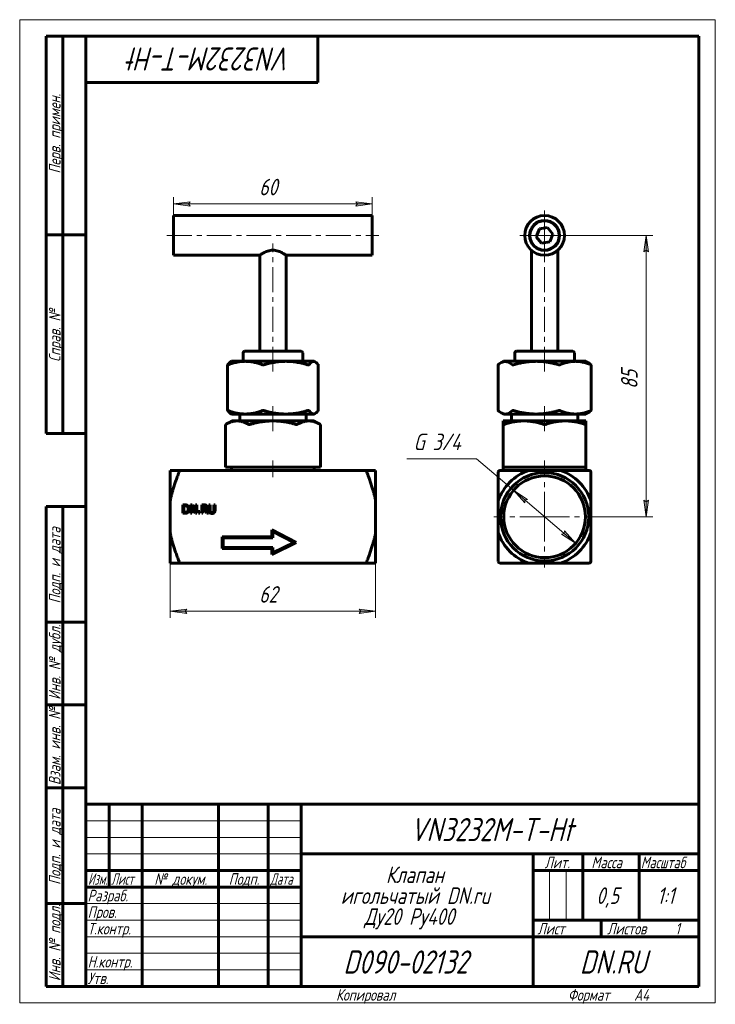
# Model space of a CAD drawing. Header units: millimetres. Extents: x 0 to 210, y 0 to 297.
import ezdxf

# ---------------------------------------------------------------- set-up
doc = ezdxf.new("R2010")
doc.units = ezdxf.units.MM
for name, pattern in [('K5LT_AXLED', [12, 7.5, -1.5, 1.5, -1.5]), ('K5LT_BASIC', [0]), ('K5LT_THIN', [0])]:
    doc.linetypes.add(name, pattern=pattern)
doc.layers.add('Системный слой', color=7, linetype='Continuous')
doc.layers.add('Системный слой (1)', color=251, linetype='Continuous', true_color=0x6c6c6c)
doc.styles.add('KDIMTEXTSTYLE', font='GOST_AU.SHX', dxfattribs={"width": 0.96, "oblique": 15, "height": 5})
doc.styles.add('KTEXTSTYLE', font='GOST_AU.SHX', dxfattribs={"width": 0.96, "height": 5})
doc.dimstyles.new('KDIMSTYLE (1.00)', dxfattribs={"dimtxt": 5, "dimasz": 1, "dimexe": 2, "dimexo": 0, "dimgap": 1, "dimtad": 1, "dimtxsty": 'KDIMTEXTSTYLE', "dimsah": 1, "dimcen": 0, "dimdle": 1, "dimadec": 0, "dimazin": 0, "dimtfac": 0.667, "dimtmove": 0, "dimatfit": 3, "dimfxl": 1, "dimtvp": 1, "dimtolj": 1, "dimtzin": 0, "dimarcsym": 0})

# ---------------------------------------------------------------- blocks, each defined once
blk = doc.blocks.new('U0')
at = {"layer": 'Системный слой (1)', "color": 143, "linetype": 'K5LT_BASIC', "lineweight": 60, "true_color": 0x33acca}
for p, q in [((62.78, 178.94), (62.8, 178.95)), ((62.78, 178.93), (62.78, 178.94)), ((62.78, 178.94), (62.78, 178.94)), ((62.78, 178.92), (62.78, 178.93)), ((62.78, 178.93), (62.78, 178.93)), ((62.78, 178.93), (62.78, 178.93)), ((62.78, 178.93), (62.78, 178.93)), ((62.78, 178.93), (62.78, 178.93)), ((62.79, 178.92), (62.78, 178.92)), ((62.8, 178.95), (62.8, 178.95)), ((62.8, 178.95), (62.8, 178.95)), ((62.8, 178.95), (62.81, 178.95)), ((62.81, 178.95), (62.81, 178.95)), ((62.81, 178.95), (62.82, 178.95)), ((62.82, 178.95), (62.85, 178.94)), ((62.85, 178.94), (62.9, 178.93)), ((62.9, 178.93), (62.91, 178.93)), ((62.91, 178.93), (62.91, 178.93)), ((62.91, 178.93), (62.92, 178.92)), ((62.92, 178.92), (62.93, 178.92)), ((62.93, 178.92), (62.94, 178.92))]:
    blk.add_line(p, q, dxfattribs=at)
blk = doc.blocks.new('U1')
at = {"layer": 'Системный слой (1)', "color": 143, "linetype": 'K5LT_BASIC', "lineweight": 60, "true_color": 0x33acca}
for p, q in [((62.78, 192.76), (62.79, 192.77)), ((62.78, 192.75), (62.78, 192.76)), ((62.78, 192.76), (62.78, 192.76)), ((62.78, 192.76), (62.78, 192.76)), ((62.78, 192.76), (62.78, 192.76)), ((62.78, 192.76), (62.78, 192.76)), ((62.78, 192.76), (62.78, 192.76)), ((62.78, 192.74), (62.78, 192.75)), ((62.78, 192.75), (62.78, 192.75)), ((62.79, 192.73), (62.78, 192.74)), ((62.8, 192.73), (62.79, 192.73)), ((62.79, 192.73), (62.79, 192.73)), ((62.81, 192.73), (62.8, 192.73)), ((62.8, 192.73), (62.8, 192.73)), ((62.8, 192.73), (62.8, 192.73)), ((62.85, 192.74), (62.81, 192.73)), ((62.88, 192.75), (62.85, 192.74)), ((62.89, 192.75), (62.88, 192.75)), ((62.9, 192.75), (62.89, 192.75)), ((62.94, 192.77), (62.9, 192.76)), ((62.9, 192.76), (62.9, 192.75)), ((62.9, 192.75), (62.9, 192.75))]:
    blk.add_line(p, q, dxfattribs=at)
blk = doc.blocks.new('U2')
at = {"layer": 'Системный слой (1)', "color": 143, "linetype": 'K5LT_BASIC', "lineweight": 60, "true_color": 0x33acca}
for p, q in [((87.25, 178.92), (87.96, 178.16)), ((89.5, 178.24), (89.79, 178.53)), ((89.79, 178.53), (90.11, 178.92)), ((87.96, 178.16), (88.59, 177.88)), ((88.59, 177.88), (89.22, 178.04)), ((89.22, 178.04), (89.5, 178.24))]:
    blk.add_line(p, q, dxfattribs=at)
blk = doc.blocks.new('U3')
at = {"layer": 'Системный слой (1)', "color": 143, "linetype": 'K5LT_BASIC', "lineweight": 60, "true_color": 0x33acca}
for p, q in [((106.45, 237.84), (106.45, 231.84)), ((106.45, 231.84), (106.45, 225.84))]:
    blk.add_line(p, q, dxfattribs=at)
blk = doc.blocks.new('U4')
at = {"layer": 'Системный слой (1)', "color": 143, "linetype": 'K5LT_BASIC', "lineweight": 60, "true_color": 0x33acca}
for p, q in [((87.96, 193.53), (87.25, 192.77)), ((88.59, 193.8), (87.96, 193.53)), ((89.22, 193.65), (88.59, 193.8)), ((89.5, 193.45), (89.22, 193.65)), ((89.79, 193.16), (89.5, 193.45)), ((90.11, 192.77), (89.79, 193.16))]:
    blk.add_line(p, q, dxfattribs=at)
blk = doc.blocks.new('U5')
at = {"layer": 'Системный слой (1)', "color": 143, "linetype": 'K5LT_BASIC', "lineweight": 60, "true_color": 0x33acca}
for p, q in [((46.45, 231.84), (46.45, 237.84)), ((46.45, 225.84), (46.45, 231.84))]:
    blk.add_line(p, q, dxfattribs=at)
blk = doc.blocks.new('U6')
at = {"layer": 'Системный слой (1)', "color": 143, "linetype": 'K5LT_BASIC', "lineweight": 60, "true_color": 0x33acca}
for p, q in [((46.45, 225.84), (72.45, 225.84)), ((80.45, 225.84), (106.45, 225.84))]:
    blk.add_line(p, q, dxfattribs=at)
blk = doc.blocks.new('D0')
at = {"layer": 'Системный слой (1)'}
for points in [[(46.45, 241.36), (51.45, 242.02), (50.95, 241.36), (51.45, 240.7)], [(101.45, 240.7), (106.45, 241.36), (101.45, 242.02), (101.95, 241.36)]]:
    blk.add_hatch(color=7, dxfattribs=at).paths.add_polyline_path(points)
at = {"layer": 'Системный слой (1)', "color": 7, "linetype": 'K5LT_THIN', "lineweight": 18, "true_color": 0xffffff}
for p, q in [((46.45, 226.84), (46.45, 243.36)), ((46.45, 241.36), (51.45, 242.02)), ((51.45, 240.7), (46.45, 241.36)), ((51.45, 242.02), (50.95, 241.36)), ((50.95, 241.36), (51.45, 240.7)), ((101.95, 241.36), (101.45, 242.02)), ((101.45, 242.02), (106.45, 241.36)), ((106.45, 241.36), (101.45, 240.7)), ((101.45, 240.7), (101.95, 241.36)), ((106.45, 226.84), (106.45, 243.36))]:
    blk.add_line(p, q, dxfattribs=at)
blk.add_wipeout([(72.3, 242.36), (72.3, 249.74), (80.27, 249.74), (80.27, 242.36)]).dxf.layer = 'Системный слой (1)'
blk.add_line((46.45, 241.36), (106.45, 241.36), dxfattribs=at)
at = {"layer": 'Системный слой (1)', "color": 7, "insert": (72.3, 248.95), "char_height": 5, "attachment_point": 1, "style": 'KTEXTSTYLE'}
blk.add_mtext('\\H5.0;\\W1.000;\\Q15;\\Q15;\\W0.965;60', dxfattribs=at)
blk = doc.blocks.new('KDIMARROW_01')
at = {"layer": 'Системный слой'}
blk.add_hatch(color=0, dxfattribs=at).paths.add_polyline_path([(0, 0), (-5, 0.66), (-4.5, 0), (-5, -0.66)])
at = {"layer": 'Системный слой', "color": 0, "linetype": 'K5LT_THIN', "lineweight": 18}
for p, q in [((-4.5, 0), (-5, 0.66)), ((-5, 0.66), (0, 0)), ((0, 0), (-5, -0.66)), ((-5, -0.66), (-4.5, 0))]:
    blk.add_line(p, q, dxfattribs=at)
at = {"layer": 'Системный слой (1)', "color": 0, "linetype": 'K5LT_THIN', "lineweight": 18}
blk.add_line((158.46, 146.84), (157.46, 146.84), dxfattribs=at)
blk = doc.blocks.new('D1')
at = {"layer": 'Системный слой (1)'}
for points in [[(49.95, 118.31), (50.45, 118.97), (45.45, 118.31), (50.45, 117.65)], [(102.45, 117.65), (107.45, 118.31), (102.45, 118.97), (102.95, 118.31)]]:
    blk.add_hatch(color=7, dxfattribs=at).paths.add_polyline_path(points)
at = {"layer": 'Системный слой (1)', "color": 7, "linetype": 'K5LT_THIN', "lineweight": 18, "true_color": 0xffffff}
for p, q in [((45.45, 151.64), (45.45, 116.31)), ((107.45, 151.64), (107.45, 116.31)), ((45.45, 118.31), (50.45, 118.97)), ((50.45, 118.97), (49.95, 118.31)), ((102.95, 118.31), (102.45, 118.97)), ((102.45, 118.97), (107.45, 118.31)), ((50.45, 117.65), (45.45, 118.31)), ((49.95, 118.31), (50.45, 117.65)), ((107.45, 118.31), (102.45, 117.65)), ((102.45, 117.65), (102.95, 118.31))]:
    blk.add_line(p, q, dxfattribs=at)
blk.add_wipeout([(72.3, 119.31), (72.3, 126.69), (80.27, 126.69), (80.27, 119.31)]).dxf.layer = 'Системный слой (1)'
blk.add_line((107.45, 118.31), (45.45, 118.31), dxfattribs=at)
at = {"layer": 'Системный слой (1)', "color": 7, "insert": (72.3, 125.9), "char_height": 5, "attachment_point": 1, "style": 'KTEXTSTYLE'}
blk.add_mtext('\\H5.0;\\W1.000;\\Q15;\\Q15;\\W0.965;62', dxfattribs=at)
blk = doc.blocks.new('U7')
at = {"layer": 'Системный слой (1)', "color": 143, "linetype": 'K5LT_BASIC', "lineweight": 60, "true_color": 0x33acca}
for p, q in [((172.41, 192.77), (172.4, 192.77)), ((172.42, 192.76), (172.41, 192.77)), ((172.43, 192.76), (172.42, 192.76)), ((172.48, 192.74), (172.43, 192.76)), ((172.43, 192.76), (172.43, 192.76)), ((172.43, 192.76), (172.43, 192.76)), ((172.5, 192.73), (172.48, 192.74)), ((172.5, 192.77), (172.51, 192.76)), ((172.51, 192.73), (172.5, 192.73)), ((172.51, 192.76), (172.51, 192.76)), ((172.51, 192.76), (172.52, 192.75)), ((172.52, 192.74), (172.51, 192.73)), ((172.51, 192.73), (172.51, 192.73)), ((172.51, 192.73), (172.51, 192.73)), ((172.51, 192.73), (172.51, 192.73)), ((172.52, 192.75), (172.52, 192.75)), ((172.52, 192.75), (172.52, 192.75)), ((172.52, 192.75), (172.52, 192.75)), ((172.52, 192.75), (172.52, 192.75)), ((172.52, 192.75), (172.52, 192.74))]:
    blk.add_line(p, q, dxfattribs=at)
blk = doc.blocks.new('U8')
at = {"layer": 'Системный слой (1)', "color": 143, "linetype": 'K5LT_BASIC', "lineweight": 60, "true_color": 0x33acca}
for p, q in [((144.43, 178.92), (144.74, 178.65)), ((144.74, 178.65), (145.03, 178.44)), ((147.53, 178.09), (148.74, 178.92)), ((145.03, 178.44), (145.31, 178.26)), ((145.31, 178.26), (146.43, 177.89)), ((146.43, 177.89), (147.53, 178.09))]:
    blk.add_line(p, q, dxfattribs=at)
blk = doc.blocks.new('U9')
at = {"layer": 'Системный слой (1)', "color": 143, "linetype": 'K5LT_BASIC', "lineweight": 60, "true_color": 0x33acca}
for p, q in [((145.31, 193.43), (145.03, 193.25)), ((146.43, 193.8), (145.31, 193.43)), ((147.53, 193.6), (146.43, 193.8)), ((148.74, 192.77), (147.53, 193.6)), ((144.74, 193.03), (144.43, 192.77)), ((145.03, 193.25), (144.74, 193.03))]:
    blk.add_line(p, q, dxfattribs=at)
blk = doc.blocks.new('U10')
at = {"layer": 'Системный слой (1)', "color": 143, "linetype": 'K5LT_BASIC', "lineweight": 60, "true_color": 0x33acca}
for p, q in [((146.03, 175.84), (158.47, 175.84)), ((158.47, 175.84), (170.9, 175.84))]:
    blk.add_line(p, q, dxfattribs=at)
blk = doc.blocks.new('U11')
at = {"layer": 'Системный слой (1)', "color": 143, "linetype": 'K5LT_BASIC', "lineweight": 60, "true_color": 0x33acca}
for p, q in [((172.4, 178.92), (172.43, 178.93)), ((172.43, 178.93), (172.44, 178.93)), ((172.44, 178.93), (172.46, 178.94)), ((172.44, 178.93), (172.44, 178.93)), ((172.44, 178.93), (172.44, 178.93)), ((172.46, 178.94), (172.48, 178.95)), ((172.48, 178.95), (172.51, 178.95)), ((172.51, 178.92), (172.5, 178.92)), ((172.5, 178.92), (172.5, 178.92)), ((172.51, 178.95), (172.51, 178.95)), ((172.51, 178.95), (172.51, 178.95)), ((172.51, 178.95), (172.52, 178.95)), ((172.52, 178.94), (172.51, 178.93)), ((172.51, 178.93), (172.51, 178.93)), ((172.51, 178.93), (172.51, 178.93)), ((172.51, 178.93), (172.51, 178.93)), ((172.51, 178.93), (172.51, 178.92)), ((172.52, 178.95), (172.52, 178.95)), ((172.52, 178.95), (172.52, 178.95)), ((172.52, 178.95), (172.52, 178.95)), ((172.52, 178.95), (172.52, 178.95)), ((172.52, 178.95), (172.52, 178.94))]:
    blk.add_line(p, q, dxfattribs=at)
blk = doc.blocks.new('U12')
at = {"layer": 'Системный слой (1)', "color": 143, "linetype": 'K5LT_BASIC', "lineweight": 60, "true_color": 0x33acca}
for p, q in [((158.47, 177.84), (146.03, 177.84)), ((170.9, 177.84), (158.47, 177.84))]:
    blk.add_line(p, q, dxfattribs=at)
blk = doc.blocks.new('U13')
at = {"layer": 'Системный слой (1)', "color": 143, "linetype": 'K5LT_BASIC', "lineweight": 60, "true_color": 0x33acca}
for p, q in [((146.03, 193.84), (158.47, 193.84)), ((158.47, 193.84), (170.9, 193.84))]:
    blk.add_line(p, q, dxfattribs=at)
blk = doc.blocks.new('U14')
at = {"layer": 'Системный слой (1)', "color": 30, "linetype": 'K5LT_AXLED', "lineweight": 18, "true_color": 0xff8000}
for q in [(158.47, 162.17), (143.14, 146.84), (173.8, 146.84), (158.47, 131.51)]:
    blk.add_line((158.47, 146.84), q, dxfattribs=at)
blk = doc.blocks.new('U15')
at = {"layer": 'Системный слой (1)', "color": 30, "linetype": 'K5LT_AXLED', "lineweight": 18, "true_color": 0xff8000}
for q in [(158.47, 239.84), (150.47, 231.84), (166.47, 231.84), (158.47, 223.84)]:
    blk.add_line((158.47, 231.84), q, dxfattribs=at)
blk = doc.blocks.new('D2')
at = {"layer": 'Системный слой (1)'}
for points in [[(189.79, 226.84), (189.13, 231.84), (188.47, 226.84), (189.13, 227.34)], [(189.13, 146.84), (189.79, 151.84), (189.13, 151.34), (188.47, 151.84)]]:
    blk.add_hatch(color=7, dxfattribs=at).paths.add_polyline_path(points)
at = {"layer": 'Системный слой (1)', "color": 7, "linetype": 'K5LT_THIN', "lineweight": 18, "true_color": 0xffffff}
for p, q in [((164.47, 231.84), (191.13, 231.84)), ((188.47, 226.84), (189.13, 231.84)), ((189.13, 231.84), (189.79, 226.84)), ((189.13, 227.34), (188.47, 226.84)), ((189.79, 226.84), (189.13, 227.34)), ((189.13, 146.84), (188.47, 151.84)), ((188.47, 151.84), (189.13, 151.34)), ((189.13, 151.34), (189.79, 151.84)), ((189.79, 151.84), (189.13, 146.84)), ((171.8, 146.84), (191.13, 146.84))]:
    blk.add_line(p, q, dxfattribs=at)
blk.add_wipeout([(188.13, 185.46), (180.74, 185.46), (180.74, 192.92), (188.13, 192.92)]).dxf.layer = 'Системный слой (1)'
blk.add_line((189.13, 146.84), (189.13, 231.84), dxfattribs=at)
at = {"layer": 'Системный слой (1)', "color": 7, "insert": (181.54, 185.46), "char_height": 5, "attachment_point": 1, "rotation": 90, "style": 'KTEXTSTYLE'}
blk.add_mtext('\\H5.0;\\W1.000;\\Q15;\\Q15;\\W0.965;85', dxfattribs=at)
blk = doc.blocks.new('D3')
at = {"layer": 'Системный слой (1)'}
for points in [[(153.32, 152.1), (149.09, 154.85), (152.46, 151.1), (152.51, 151.93)], [(167.84, 138.83), (164.47, 142.58), (164.42, 141.76), (163.61, 141.58)]]:
    blk.add_hatch(color=7, dxfattribs=at).paths.add_polyline_path(points)
at = {"layer": 'Системный слой (1)', "color": 7, "linetype": 'K5LT_THIN', "lineweight": 18, "true_color": 0xffffff}
for p, q in [((149.09, 154.85), (137.94, 164.38)), ((149.09, 154.85), (153.32, 152.1)), ((152.46, 151.1), (149.09, 154.85)), ((167.84, 138.83), (149.09, 154.85)), ((152.51, 151.93), (152.46, 151.1)), ((153.32, 152.1), (152.51, 151.93)), ((163.61, 141.58), (164.42, 141.76)), ((167.84, 138.83), (163.61, 141.58)), ((164.42, 141.76), (164.47, 142.58)), ((164.47, 142.58), (167.84, 138.83))]:
    blk.add_line(p, q, dxfattribs=at)
blk.add_wipeout([(118.9, 165.38), (118.9, 172.77), (135.26, 172.77), (135.26, 165.38)]).dxf.layer = 'Системный слой (1)'
blk.add_line((137.94, 164.38), (116.9, 164.38), dxfattribs=at)
at = {"layer": 'Системный слой (1)', "color": 7, "insert": (118.9, 171.97), "char_height": 5, "attachment_point": 1, "style": 'KTEXTSTYLE'}
blk.add_mtext('\\H5.0;\\W1.000;\\Q15;\\Q15;\\W0.965;G 3/4', dxfattribs=at)
blk = doc.blocks.new('U16')
at = {"color": 7, "linetype": 'K5LT_THIN', "lineweight": 18, "true_color": 0xffffff}
for p, q in [((0, 0), (0, 297)), ((0, 297), (210, 297)), ((210, 297), (210, 0)), ((20, 55), (85, 55)), ((20, 50), (85, 50)), ((20, 45), (85, 45)), ((159.96, 25), (159.96, 40)), ((164.98, 25), (164.98, 40)), ((20, 30), (85, 30)), ((20, 25), (85, 25)), ((20, 20), (85, 20)), ((20, 15), (85, 15)), ((20, 10), (85, 10)), ((210, 0), (0, 0))]:
    blk.add_line(p, q, dxfattribs=at)
at = {"color": 143, "linetype": 'K5LT_BASIC', "lineweight": 60, "true_color": 0x33acca}
for p, q in [((8, 172), (8, 292)), ((20, 292), (8, 292)), ((13, 172), (13, 292)), ((20, 5), (20, 292)), ((20, 292), (205, 292)), ((90, 292), (90, 278)), ((205, 292), (205, 5)), ((90, 278), (20, 278)), ((20, 232), (8, 232)), ((20, 172), (8, 172)), ((8, 5), (8, 150)), ((20, 150), (8, 150)), ((13, 5), (13, 150)), ((20, 115), (8, 115)), ((20, 90), (8, 90)), ((20, 65), (8, 65)), ((20, 60), (205, 60)), ((20, 5), (20, 60)), ((27, 35), (27, 60)), ((37, 5), (37, 60)), ((60, 5), (60, 60)), ((75, 5), (75, 60)), ((85, 5), (85, 60)), ((85, 45), (205, 45)), ((155, 5), (155, 45)), ((170, 25), (170, 45)), ((187, 25), (187, 45)), ((20, 40), (85, 40)), ((155, 40), (170, 40)), ((170, 40), (205, 40)), ((20, 35), (85, 35)), ((20, 30), (8, 30)), ((155, 25), (205, 25)), ((175.57, 20), (175.57, 25)), ((85, 20), (155, 20)), ((155, 20), (205, 20)), ((20, 5), (8, 5)), ((205, 5), (20, 5))]:
    blk.add_line(p, q, dxfattribs=at)
at = {"color": 7, "attachment_point": 1, "style": 'KTEXTSTYLE'}
for s, insert, char_height, rotation in [('\\H5.0;\\W1.000;\\Q15;\\Q15;\\W0.965;\\H7.00;VN3232M-T-Ht', (82.11, 281.64), 7, 180), ('\\H5.0;\\W1.000;\\Q15;\\Q15;\\W0.965;\\H3.50;Перв. примен.', (8.82, 250.52), 3.5, 90), ('\\H5.0;\\W1.000;\\Q15;\\Q15;\\W0.965;\\H3.50;Справ. №', (8.82, 193.63), 3.5, 90), ('\\H5.0;\\W1.000;\\Q15;\\Q15;\\W0.965;\\H3.50;Подп. и дата', (8.82, 120.66), 3.5, 90), ('\\H5.0;\\W1.000;\\Q15;\\Q15;\\W0.965;\\H3.50;Инв. № дубл.', (8.82, 91.57), 3.5, 90), ('\\H5.0;\\W1.000;\\Q15;\\Q15;\\W0.965;\\H3.50;Взам. инв. №', (8.82, 65.8), 3.5, 90), ('\\H5.0;\\W1.000;\\Q15;\\Q15;\\W0.965;\\H3.50;Подп. и дата', (8.82, 35.66), 3.5, 90), ('\\H5.0;\\W1.000;\\Q15;\\Q15;\\W0.965;\\H3.50;Инв. № подл.', (8.82, 6.57), 3.5, 90)]:
    blk.add_mtext(s, dxfattribs=dict(at, insert=insert, char_height=char_height, rotation=rotation))
for s, insert, char_height in [('\\H5.0;\\W1.000;\\Q15;\\Q15;\\W0.965;\\H7.00;VN3232M-T-Ht', (117.89, 55.86), 7), ('\\H5.0;\\W1.000;\\Q15;\\Q15;\\W0.965;\\H3.50;Лит.', (158.47, 44.18), 3.5), ('\\H5.0;\\W1.000;\\Q15;\\Q15;\\W0.965;\\H3.50;Масса', (172.58, 44.18), 3.5), ('\\H5.0;\\W1.000;\\Q15;\\Q15;\\W0.930;\\H3.50;Масштаб', (187.52, 44.18), 3.5), ('\\H5.0;\\W1.000;\\Q15;\\Q15;\\W0.784;\\H3.50;Изм.', (20.62, 39.18), 3.5), ('\\H5.0;\\W1.000;\\Q15;\\Q15;\\W0.799;\\H3.50;Лист', (27.61, 39.18), 3.5), ('\\H5.0;\\W1.000;\\Q15;\\Q15;\\W0.965;\\H3.50;№ докум.', (40.63, 39.18), 3.5), ('\\H5.0;\\W1.000;\\Q15;\\Q15;\\W0.965;\\H3.50;Подп.', (63.1, 39.18), 3.5), ('\\H5.0;\\W1.000;\\Q15;\\Q15;\\W0.799;\\H3.50;Дата', (75.61, 39.18), 3.5), ('\\H5.0;\\W1.000;\\Q15;\\Q15;\\W0.965;Клапан', (110.56, 41.21), 5), ('\\H5.0;\\W1.000;\\Q15;\\Q15;\\W0.965;\\H3.50;Разраб.', (20.5, 34.18), 3.5), ('\\H5.0;\\W1.000;\\Q15;\\Q15;\\W0.965;игольчатый DN.ru', (96.93, 34.9), 5), ('\\H5.0;\\W1.000;\\Q15;\\Q15;\\W0.965;0,5', (174.08, 34.9), 5), ('\\H5.0;\\W1.000;\\Q15;\\Q15;\\W0.965;{\\c16737820;1:1}', (192.44, 34.9), 5), ('\\H5.0;\\W1.000;\\Q15;\\Q15;\\W0.965;\\H3.50;Пров.', (20.5, 29.18), 3.5), ('\\H5.0;\\W1.000;\\Q15;\\Q15;\\W0.965;Ду20 Ру400', (104.01, 28.59), 5), ('\\H5.0;\\W1.000;\\Q15;\\Q15;\\W0.965;\\H3.50;Т.контр.', (20.5, 24.18), 3.5), ('\\H5.0;\\W1.000;\\Q15;\\Q15;\\W0.965;\\H3.50;Лист', (156.32, 24.18), 3.5), ('\\H5.0;\\W1.000;\\Q15;\\Q15;\\W0.965;\\H3.50;Листов', (177.36, 24.18), 3.5), ('\\H5.0;\\W1.000;\\Q15;\\Q15;\\W0.965;\\H3.50;1', (197.91, 24.18), 3.5), ('\\H5.0;\\W1.000;\\Q15;\\Q15;\\W0.965;\\H7.00;D090-02132', (97.7, 15.86), 7), ('\\H5.0;\\W1.000;\\Q15;\\Q15;\\W0.965;\\H7.00;DN.RU', (169.1, 15.86), 7), ('\\H5.0;\\W1.000;\\Q15;\\Q15;\\W0.965;\\H3.50;Н.контр.', (20.5, 14.18), 3.5), ('\\H5.0;\\W1.000;\\Q15;\\Q15;\\W0.965;\\H3.50;Утв.', (20.5, 9.18), 3.5), ('\\H5.0;\\W1.000;\\Q15;\\Q15;\\W0.965;\\H3.50;Копировал', (95.5, 4.18), 3.5), ('\\H5.0;\\W1.000;\\Q15;\\Q15;\\W0.965;\\H3.50;Формат', (165.5, 4.18), 3.5), ('\\H5.0;\\W1.000;\\Q15;\\Q15;\\W0.965;\\H3.50;A4', (185.5, 4.18), 3.5)]:
    blk.add_mtext(s, dxfattribs=dict(at, insert=insert, char_height=char_height))

msp = doc.modelspace()

# ---------------------------------------------------------------- linework, layer by layer
at = {"layer": 'Системный слой (1)', "color": 143, "linetype": 'K5LT_BASIC', "lineweight": 60, "true_color": 0x33acca}
for p, q in [((46.447, 237.843), (106.447, 237.843)), ((155.965, 231.452), (156.877, 233.813)), ((156.877, 233.813), (159.377, 234.203)), ((159.377, 234.203), (160.966, 232.233)), ((160.966, 232.233), (160.053, 229.872)), ((157.553, 229.482), (155.965, 231.452)), ((160.053, 229.872), (157.553, 229.482)), ((154.465, 196.843), (154.465, 227.37)), ((162.465, 196.843), (162.465, 227.37)), ((72.447, 196.843), (72.447, 225.843)), ((80.447, 196.843), (80.447, 225.843)), ((67.447, 193.843), (67.447, 196.343)), ((84.947, 196.843), (67.947, 196.843)), ((85.447, 193.843), (85.447, 196.343)), ((149.465, 193.843), (149.465, 196.343)), ((166.965, 196.843), (149.965, 196.843)), ((167.465, 193.843), (167.465, 196.343)), ((64.013, 193.843), (63.674, 193.646)), ((64.013, 193.843), (88.881, 193.843)), ((88.881, 193.843), (89.221, 193.646)), ((146.031, 193.843), (145.313, 193.428)), ((170.899, 193.843), (171.617, 193.428)), ((62.778, 178.939), (62.778, 192.746)), ((90.117, 178.939), (90.117, 192.746)), ((144.406, 178.947), (144.406, 192.739)), ((172.525, 178.947), (172.525, 192.739)), ((64.013, 175.843), (62.091, 174.733)), ((64.013, 177.843), (63.674, 178.039)), ((88.881, 177.843), (64.013, 177.843)), ((64.013, 175.843), (88.881, 175.843)), ((66.447, 175.843), (66.447, 177.843)), ((86.447, 175.843), (86.447, 177.843)), ((88.881, 177.843), (89.221, 178.039)), ((88.881, 175.843), (90.804, 174.733)), ((146.031, 177.843), (145.313, 178.257)), ((146.031, 175.843), (145.965, 175.804)), ((145.965, 174.77), (145.965, 175.804)), ((148.465, 175.843), (148.465, 177.843)), ((168.465, 175.843), (168.465, 177.843)), ((170.899, 177.843), (171.617, 178.257)), ((170.899, 175.843), (170.965, 175.804)), ((170.965, 175.804), (170.965, 174.77)), ((62.158, 174.77), (62.091, 174.733)), ((62.091, 161.843), (62.091, 174.733)), ((90.804, 174.733), (90.737, 174.77)), ((90.804, 161.843), (90.804, 174.733)), ((145.965, 174.77), (145.965, 161.843)), ((170.965, 161.843), (170.965, 174.77)), ((45.447, 151.639), (45.447, 160.843)), ((45.447, 160.843), (48.132, 160.843)), ((104.763, 160.843), (48.132, 160.843)), ((62.091, 161.843), (62.158, 161.843)), ((62.158, 161.843), (65.622, 161.843)), ((63.947, 160.843), (63.947, 161.843)), ((65.622, 161.843), (69.086, 161.843)), ((69.086, 161.843), (69.519, 161.843)), ((69.519, 161.843), (76.447, 161.843)), ((76.447, 161.843), (83.375, 161.843)), ((83.375, 161.843), (83.808, 161.843)), ((83.808, 161.843), (87.273, 161.843)), ((87.273, 161.843), (90.737, 161.843)), ((88.947, 160.843), (88.947, 161.843)), ((90.737, 161.843), (90.804, 161.843)), ((104.763, 160.843), (107.447, 160.843)), ((107.447, 160.843), (107.447, 151.639)), ((144.965, 160.843), (153.668, 160.843)), ((145.965, 160.843), (145.965, 161.843)), ((145.965, 161.843), (146.215, 161.843)), ((146.215, 161.843), (152.215, 161.843)), ((152.215, 161.843), (158.215, 161.843)), ((153.668, 160.843), (163.262, 160.843)), ((158.215, 161.843), (158.715, 161.843)), ((158.715, 161.843), (164.715, 161.843)), ((163.262, 160.843), (171.965, 160.843)), ((164.715, 161.843), (170.715, 161.843)), ((170.715, 161.843), (170.965, 161.843)), ((170.965, 160.843), (170.965, 161.843)), ((144.465, 151.639), (144.465, 160.343)), ((172.465, 160.343), (172.465, 151.639)), ((45.447, 151.639), (45.447, 142.046)), ((49.24, 150.448), (49.818, 150.448)), ((49.24, 147.908), (49.24, 150.448)), ((49.577, 150.155), (49.577, 148.2)), ((49.834, 150.155), (49.577, 150.155)), ((51.609, 147.908), (51.609, 150.448)), ((51.609, 150.448), (52.088, 150.448)), ((53.048, 147.908), (51.924, 150.098)), ((51.924, 150.098), (51.924, 147.908)), ((52.088, 150.448), (53.111, 148.437)), ((53.111, 148.437), (53.111, 150.448)), ((53.111, 150.448), (53.426, 150.448)), ((53.426, 150.448), (53.426, 147.908)), ((54.999, 150.448), (55.653, 150.448)), ((54.999, 147.908), (54.999, 150.448)), ((55.336, 150.155), (55.336, 149.2)), ((55.672, 150.155), (55.336, 150.155)), ((55.336, 149.2), (55.633, 149.2)), ((55.723, 148.918), (55.336, 148.918)), ((55.336, 148.918), (55.336, 147.908)), ((56.526, 147.908), (55.723, 148.918)), ((56.061, 149.013), (56.965, 147.908)), ((57.135, 148.863), (57.135, 150.448)), ((57.135, 150.448), (57.473, 150.448)), ((57.473, 150.448), (57.473, 148.863)), ((58.636, 148.855), (58.636, 150.448)), ((58.636, 150.448), (58.974, 150.448)), ((58.974, 150.448), (58.974, 148.863)), ((107.447, 151.639), (107.447, 142.046)), ((144.465, 142.046), (144.465, 151.639)), ((172.465, 151.639), (172.465, 142.046)), ((49.824, 147.908), (49.24, 147.908)), ((49.577, 148.2), (49.834, 148.2)), ((51.924, 147.908), (51.609, 147.908)), ((53.426, 147.908), (53.048, 147.908)), ((54.007, 148.394), (54.414, 148.394)), ((54.007, 147.908), (54.007, 148.394)), ((54.414, 147.908), (54.007, 147.908)), ((54.414, 148.394), (54.414, 147.908)), ((55.336, 147.908), (54.999, 147.908)), ((56.965, 147.908), (56.526, 147.908)), ((76.138, 142.942), (83.505, 139.064)), ((76.138, 140.772), (76.138, 142.942)), ((45.447, 132.843), (45.447, 142.046)), ((61.138, 137.272), (61.138, 140.772)), ((61.138, 140.772), (76.138, 140.772)), ((76.438, 140.472), (61.438, 140.472)), ((61.438, 140.472), (61.438, 137.572)), ((76.438, 142.445), (76.438, 140.472)), ((82.842, 139.074), (76.438, 142.445)), ((107.447, 142.046), (107.447, 132.843)), ((144.465, 133.343), (144.465, 142.046)), ((172.465, 142.046), (172.465, 133.343)), ((76.138, 137.272), (61.138, 137.272)), ((61.438, 137.572), (76.438, 137.572)), ((83.505, 139.064), (76.138, 135.463)), ((76.138, 135.463), (76.138, 137.272)), ((76.438, 135.943), (82.842, 139.074)), ((76.438, 137.572), (76.438, 135.943)), ((48.132, 132.843), (45.447, 132.843)), ((48.132, 132.843), (104.763, 132.843)), ((107.447, 132.843), (104.763, 132.843)), ((153.668, 132.843), (144.965, 132.843)), ((163.262, 132.843), (153.668, 132.843)), ((171.965, 132.843), (163.262, 132.843))]:
    msp.add_line(p, q, dxfattribs=at)
at = {"layer": 'Системный слой (1)', "color": 30, "linetype": 'K5LT_AXLED', "lineweight": 18, "true_color": 0xff8000}
for p, q in [((158.465, 190.733), (158.465, 229.37)), ((76.447, 172.733), (76.447, 180.953)), ((158.465, 172.733), (158.465, 180.953)), ((76.447, 158.843), (76.447, 163.843)), ((158.465, 158.843), (158.465, 163.843))]:
    msp.add_line(p, q, dxfattribs=at)
at = {"layer": 'Системный слой (1)', "color": 143, "linetype": 'K5LT_BASIC', "lineweight": 60, "true_color": 0x33acca}
for centre, radius in [((158.465, 231.843), 6), ((158.465, 231.843), 4.533), ((158.465, 231.843), 4.433), ((158.465, 146.843), 13.33), ((158.465, 146.843), 12.33)]:
    msp.add_circle(centre, radius, dxfattribs=at)
for centre, radius, start, end in [((67.947, 196.343), 0.5, 90, 180), ((84.947, 196.343), 0.5, 0, 90), ((149.965, 196.343), 0.5, 90, 180), ((166.965, 196.343), 0.5, 0, 90), ((144.965, 160.343), 0.5, 90, 180), ((158.465, 146.843), 14.799, 108.91323, 161.08677), ((158.465, 146.843), 14.799, 18.91323, 71.08677), ((171.965, 160.343), 0.5, 0, 90), ((158.465, 146.843), 14.799, 198.91323, 251.08677), ((158.465, 146.843), 14.799, 288.91323, 341.08677), ((144.965, 133.343), 0.5, 180, 270), ((171.965, 133.343), 0.5, 270, 0)]:
    msp.add_arc(centre, radius, start, end, dxfattribs=at)
for points, knots in [([(76.447, 227.37), (75.921, 227.37), (75.381, 227.268), (74.405, 226.948), (73.967, 226.737), (73.275, 226.367), (72.969, 226.179), (72.555, 225.916), (72.447, 225.843), (72.447, 225.843)], [0, 0, 0, 0, 0.15781094, 0.15781094, 0.31562188, 0.31562188, 0.47169668, 0.47169668, 0.62777149, 0.62777149, 0.62777149, 0.62777149]), ([(80.447, 225.843), (80.447, 225.843), (80.34, 225.916), (79.926, 226.179), (79.62, 226.367), (78.928, 226.737), (78.49, 226.948), (77.514, 227.268), (76.973, 227.37), (76.447, 227.37)], [1.88332046, 1.88332046, 1.88332046, 1.88332046, 2.03938926, 2.03938926, 2.19546406, 2.19546406, 2.353275, 2.353275, 2.51108594, 2.51108594, 2.51108594, 2.51108594]), ([(73.75, 192.77), (73.732, 192.765), (73.713, 192.76), (73.627, 192.74), (73.556, 192.733), (73.426, 192.733), (73.361, 192.74), (73.289, 192.76), (73.274, 192.765), (73.26, 192.77)], [0.216402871, 0.216402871, 0.216402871, 0.216402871, 0.222013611, 0.222013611, 0.241945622, 0.241945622, 0.261877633, 0.261877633, 0.267488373, 0.267488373, 0.267488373, 0.267488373]), ([(87.253, 192.77), (87.249, 192.765), (87.244, 192.76), (87.216, 192.74), (87.18, 192.733), (87.091, 192.733), (87.034, 192.74), (86.955, 192.76), (86.937, 192.765), (86.919, 192.77)], [0.216402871, 0.216402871, 0.216402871, 0.216402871, 0.222013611, 0.222013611, 0.241945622, 0.241945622, 0.261877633, 0.261877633, 0.267488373, 0.267488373, 0.267488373, 0.267488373]), ([(90.117, 192.746), (90.117, 192.749), (90.116, 192.752), (90.113, 192.76), (90.11, 192.765), (90.106, 192.77)], [0.257381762, 0.257381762, 0.257381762, 0.257381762, 0.261877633, 0.261877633, 0.267488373, 0.267488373, 0.267488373, 0.267488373]), ([(144.43, 192.77), (144.425, 192.765), (144.42, 192.76), (144.409, 192.748), (144.406, 192.742), (144.406, 192.739)], [0.216402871, 0.216402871, 0.216402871, 0.216402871, 0.222013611, 0.222013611, 0.231772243, 0.231772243, 0.231772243, 0.231772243]), ([(149.112, 192.77), (149.093, 192.765), (149.074, 192.76), (148.991, 192.74), (148.93, 192.733), (148.831, 192.733), (148.789, 192.74), (148.752, 192.76), (148.745, 192.765), (148.739, 192.77)], [0.216402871, 0.216402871, 0.216402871, 0.216402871, 0.222013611, 0.222013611, 0.241945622, 0.241945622, 0.261877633, 0.261877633, 0.267488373, 0.267488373, 0.267488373, 0.267488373]), ([(163.146, 192.77), (163.134, 192.765), (163.12, 192.76), (163.054, 192.74), (162.993, 192.733), (162.866, 192.733), (162.796, 192.74), (162.708, 192.76), (162.69, 192.765), (162.671, 192.77)], [0.216402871, 0.216402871, 0.216402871, 0.216402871, 0.222013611, 0.222013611, 0.241945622, 0.241945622, 0.261877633, 0.261877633, 0.267488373, 0.267488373, 0.267488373, 0.267488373]), ([(73.26, 178.915), (73.274, 178.921), (73.289, 178.925), (73.361, 178.945), (73.426, 178.953), (73.556, 178.953), (73.627, 178.945), (73.713, 178.925), (73.732, 178.921), (73.75, 178.915)], [0.057643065, 0.057643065, 0.057643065, 0.057643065, 0.063253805, 0.063253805, 0.083185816, 0.083185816, 0.103117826, 0.103117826, 0.108728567, 0.108728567, 0.108728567, 0.108728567]), ([(86.919, 178.915), (86.937, 178.921), (86.955, 178.925), (87.034, 178.945), (87.091, 178.953), (87.18, 178.953), (87.216, 178.945), (87.244, 178.925), (87.249, 178.921), (87.253, 178.915)], [0.057643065, 0.057643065, 0.057643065, 0.057643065, 0.063253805, 0.063253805, 0.083185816, 0.083185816, 0.103117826, 0.103117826, 0.108728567, 0.108728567, 0.108728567, 0.108728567]), ([(90.106, 178.915), (90.11, 178.921), (90.113, 178.925), (90.116, 178.933), (90.117, 178.936), (90.117, 178.939)], [0.057643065, 0.057643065, 0.057643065, 0.057643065, 0.063253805, 0.063253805, 0.067749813, 0.067749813, 0.067749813, 0.067749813]), ([(144.406, 178.947), (144.406, 178.943), (144.409, 178.937), (144.42, 178.925), (144.425, 178.921), (144.43, 178.915)], [0.093358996, 0.093358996, 0.093358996, 0.093358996, 0.103117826, 0.103117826, 0.108728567, 0.108728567, 0.108728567, 0.108728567]), ([(148.739, 178.915), (148.745, 178.921), (148.752, 178.925), (148.789, 178.945), (148.831, 178.953), (148.93, 178.953), (148.991, 178.945), (149.074, 178.925), (149.093, 178.921), (149.112, 178.915)], [0.057643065, 0.057643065, 0.057643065, 0.057643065, 0.063253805, 0.063253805, 0.083185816, 0.083185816, 0.103117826, 0.103117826, 0.108728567, 0.108728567, 0.108728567, 0.108728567]), ([(162.671, 178.915), (162.69, 178.921), (162.708, 178.925), (162.796, 178.945), (162.866, 178.953), (162.993, 178.953), (163.054, 178.945), (163.12, 178.925), (163.134, 178.921), (163.146, 178.915)], [0.057643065, 0.057643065, 0.057643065, 0.057643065, 0.063253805, 0.063253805, 0.083185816, 0.083185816, 0.103117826, 0.103117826, 0.108728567, 0.108728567, 0.108728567, 0.108728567]), ([(69.519, 174.77), (69.5, 174.765), (69.481, 174.76), (69.394, 174.74), (69.327, 174.733), (69.211, 174.733), (69.158, 174.74), (69.106, 174.76), (69.095, 174.765), (69.086, 174.77)], [0.216402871, 0.216402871, 0.216402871, 0.216402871, 0.222013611, 0.222013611, 0.241945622, 0.241945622, 0.261877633, 0.261877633, 0.267488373, 0.267488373, 0.267488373, 0.267488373]), ([(83.808, 174.77), (83.799, 174.765), (83.788, 174.76), (83.736, 174.74), (83.683, 174.733), (83.568, 174.733), (83.5, 174.74), (83.414, 174.76), (83.394, 174.765), (83.375, 174.77)], [0.216402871, 0.216402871, 0.216402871, 0.216402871, 0.222013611, 0.222013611, 0.241945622, 0.241945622, 0.261877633, 0.261877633, 0.267488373, 0.267488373, 0.267488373, 0.267488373]), ([(146.215, 174.77), (146.199, 174.765), (146.183, 174.76), (146.112, 174.74), (146.065, 174.733), (145.999, 174.733), (145.976, 174.74), (145.966, 174.76), (145.965, 174.765), (145.965, 174.77)], [0.216402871, 0.216402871, 0.216402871, 0.216402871, 0.222013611, 0.222013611, 0.241945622, 0.241945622, 0.261877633, 0.261877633, 0.267488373, 0.267488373, 0.267488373, 0.267488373]), ([(158.465, 174.733), (158.399, 174.733), (158.329, 174.74), (158.249, 174.76), (158.232, 174.765), (158.215, 174.77)], [0.241945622, 0.241945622, 0.241945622, 0.241945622, 0.261877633, 0.261877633, 0.267488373, 0.267488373, 0.267488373, 0.267488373]), ([(158.715, 174.77), (158.699, 174.765), (158.682, 174.76), (158.601, 174.74), (158.532, 174.733), (158.465, 174.733)], [0.216402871, 0.216402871, 0.216402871, 0.216402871, 0.222013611, 0.222013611, 0.241945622, 0.241945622, 0.241945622, 0.241945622]), ([(170.965, 174.77), (170.965, 174.765), (170.964, 174.76), (170.954, 174.74), (170.931, 174.733), (170.865, 174.733), (170.818, 174.74), (170.748, 174.76), (170.732, 174.765), (170.715, 174.77)], [0.216402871, 0.216402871, 0.216402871, 0.216402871, 0.222013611, 0.222013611, 0.241945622, 0.241945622, 0.261877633, 0.261877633, 0.267488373, 0.267488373, 0.267488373, 0.267488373]), ([(48.132, 160.843), (48.156, 160.843), (48.177, 160.831), (48.207, 160.782), (48.214, 160.743), (48.214, 160.649), (48.207, 160.591), (48.177, 160.467), (48.156, 160.402), (48.132, 160.343)], [0.043754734, 0.043754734, 0.043754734, 0.043754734, 0.062857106, 0.062857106, 0.082663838, 0.082663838, 0.10247057, 0.10247057, 0.121572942, 0.121572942, 0.121572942, 0.121572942]), ([(104.763, 160.343), (104.739, 160.402), (104.718, 160.467), (104.688, 160.591), (104.68, 160.649), (104.68, 160.743), (104.688, 160.782), (104.718, 160.831), (104.739, 160.843), (104.763, 160.843)], [0.203553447, 0.203553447, 0.203553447, 0.203553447, 0.222655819, 0.222655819, 0.242462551, 0.242462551, 0.262269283, 0.262269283, 0.281371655, 0.281371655, 0.281371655, 0.281371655]), ([(48.132, 133.343), (48.156, 133.283), (48.177, 133.218), (48.207, 133.095), (48.214, 133.036), (48.214, 132.942), (48.207, 132.903), (48.177, 132.854), (48.156, 132.843), (48.132, 132.843)], [0.043754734, 0.043754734, 0.043754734, 0.043754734, 0.062857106, 0.062857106, 0.082663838, 0.082663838, 0.10247057, 0.10247057, 0.121572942, 0.121572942, 0.121572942, 0.121572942]), ([(104.763, 132.843), (104.739, 132.843), (104.718, 132.854), (104.688, 132.903), (104.68, 132.942), (104.68, 133.036), (104.688, 133.095), (104.718, 133.218), (104.739, 133.283), (104.763, 133.343)], [0.203553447, 0.203553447, 0.203553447, 0.203553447, 0.222655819, 0.222655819, 0.242462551, 0.242462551, 0.262269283, 0.262269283, 0.281371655, 0.281371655, 0.281371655, 0.281371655])]:
    msp.add_open_spline(points, degree=3, knots=knots, dxfattribs=at)
for points, weights in [([(62.789, 192.77), (63.256, 193.405), (63.674, 193.646)], [2.05167032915, 2.13953047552, 2.17488887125]), ([(73.26, 192.77), (68.102, 194.709), (62.944, 192.77)], [1.00530579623, 1.14939474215, 1.00530579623]), ([(86.919, 192.77), (80.334, 194.709), (73.75, 192.77)], [1.00530579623, 1.14939474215, 1.00530579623]), ([(158.465, 193.646), (154.051, 194.183), (149.112, 192.77)], [2.17488887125, 2.2578729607, 2.05167032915]), ([(162.671, 192.77), (160.45, 193.405), (158.465, 193.646)], [2.05167032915, 2.13953047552, 2.17488887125]), ([(172.397, 192.77), (167.772, 194.709), (163.146, 192.77)], [1.00530579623, 1.14939474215, 1.00530579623]), ([(171.617, 193.428), (172.04, 193.184), (172.5, 192.77)], [1.04996440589, 1.03293180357, 1.00530579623]), ([(63.674, 178.039), (63.256, 178.28), (62.789, 178.915)], [2.21096757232, 2.17502262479, 2.08570498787]), ([(62.944, 178.915), (68.102, 176.976), (73.26, 178.915)], [1.00530579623, 1.14939474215, 1.00530579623]), ([(73.75, 178.915), (80.334, 176.976), (86.919, 178.915)], [1.00530579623, 1.14939474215, 1.00530579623]), ([(149.112, 178.915), (154.051, 177.503), (158.465, 178.039)], [2.08570498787, 2.29532826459, 2.21096757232]), ([(158.465, 178.039), (160.45, 178.28), (162.671, 178.915)], [2.21096757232, 2.17502262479, 2.08570498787]), ([(163.146, 178.915), (167.772, 176.976), (172.397, 178.915)], [1.00530579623, 1.14939474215, 1.00530579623]), ([(172.5, 178.915), (172.04, 178.502), (171.617, 178.257)], [1.00530579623, 1.03293191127, 1.04996453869]), ([(69.086, 174.77), (65.622, 176.709), (62.158, 174.77)], [1.00530579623, 1.14939474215, 1.00530579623]), ([(83.375, 174.77), (76.447, 176.709), (69.519, 174.77)], [1.00530579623, 1.14939474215, 1.00530579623]), ([(90.737, 174.77), (87.273, 176.709), (83.808, 174.77)], [1.00530579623, 1.14939474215, 1.00530579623]), ([(158.215, 174.77), (152.215, 176.709), (146.215, 174.77)], [1.00530579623, 1.14939474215, 1.00530579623]), ([(170.715, 174.77), (164.715, 176.709), (158.715, 174.77)], [1.00530579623, 1.14939474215, 1.00530579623]), ([(48.132, 160.343), (46.151, 155.4), (45.447, 151.639)], [1.0032970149, 1.03564543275, 1]), ([(107.447, 151.639), (106.743, 155.4), (104.763, 160.343)], [1, 1.03564543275, 1.0032970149]), ([(45.447, 142.046), (46.151, 138.285), (48.132, 133.343)], [1, 1.03564543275, 1.0032970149]), ([(104.763, 133.343), (106.743, 138.285), (107.447, 142.046)], [1.0032970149, 1.03564543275, 1])]:
    msp.add_rational_spline(points, weights, degree=2, dxfattribs=at)
for points in [[(49.818, 150.448), (50.176, 150.448), (50.584, 150.341), (50.728, 150.246)], [(50.505, 150.003), (50.37, 150.083), (50.063, 150.155), (49.834, 150.155)], [(50.89, 149.18), (50.89, 149.472), (50.697, 149.886), (50.505, 150.003)], [(50.536, 148.369), (50.713, 148.488), (50.89, 148.883), (50.89, 149.18)], [(51.242, 149.176), (51.242, 148.828), (50.96, 148.268), (50.724, 148.112)], [(50.728, 150.246), (50.973, 150.083), (51.242, 149.546), (51.242, 149.176)], [(55.633, 149.2), (55.779, 149.2), (56.012, 149.252), (56.092, 149.332)], [(55.653, 150.448), (55.872, 150.448), (56.166, 150.4), (56.3, 150.314)], [(56.075, 150.069), (56.003, 150.116), (55.812, 150.155), (55.672, 150.155)], [(56.588, 149.758), (56.588, 149.48), (56.304, 149.104), (56.061, 149.013)], [(56.236, 149.731), (56.236, 149.843), (56.158, 150.013), (56.075, 150.069)], [(56.092, 149.332), (56.166, 149.402), (56.236, 149.6), (56.236, 149.731)], [(56.3, 150.314), (56.434, 150.228), (56.588, 149.958), (56.588, 149.758)], [(57.378, 148.089), (57.245, 148.221), (57.135, 148.591), (57.135, 148.863)], [(57.473, 148.863), (57.473, 148.686), (57.518, 148.447), (57.582, 148.35)], [(58.527, 148.35), (58.591, 148.447), (58.636, 148.684), (58.636, 148.855)], [(58.974, 148.863), (58.974, 148.597), (58.866, 148.219), (58.731, 148.089)], [(50.724, 148.112), (50.53, 147.99), (50.133, 147.908), (49.824, 147.908)], [(49.834, 148.2), (50.059, 148.2), (50.398, 148.272), (50.536, 148.369)], [(58.053, 147.854), (57.829, 147.854), (57.496, 147.972), (57.378, 148.089)], [(57.582, 148.35), (57.65, 148.247), (57.885, 148.142), (58.053, 148.142)], [(58.053, 148.142), (58.212, 148.142), (58.459, 148.247), (58.527, 148.35)], [(58.731, 148.089), (58.609, 147.97), (58.288, 147.854), (58.053, 147.854)]]:
    msp.add_open_spline(points, degree=2, dxfattribs=at)

# ---------------------------------------------------------------- block references
at = {"layer": 'Системный слой (1)'}
for name in ['U15', 'U5', 'U3', 'U6', 'U4', 'U9', 'U13', 'U1', 'U7', 'U0', 'U2', 'U8', 'U11', 'U12', 'U10', 'U14']:
    msp.add_blockref(name, (0, 0), dxfattribs=at)

# ---------------------------------------------------------------- next in the draw order: dimensions: what is measured, and where the dimension line sits
at = {"layer": 'Системный слой (1)', "color": 7}
for base, p1, p2, angle, picture, middle in [((46.447, 241.359), (106.447, 226.843), (46.447, 226.843), 180, 'D0', (76.447, 241.359)), ((189.127, 146.843), (164.465, 231.843), (171.795, 146.843), 90, 'D2', (189.127, 189.343))]:
    dim = msp.add_linear_dim(base=base, p1=p1, p2=p2, angle=angle, dimstyle='KDIMSTYLE (1.00)', override={"dimexo": 0, "dimpost": '\\H5.0;\\W0.965;\\Q15;<>', "dimblk1": 'KDIMARROW_01', "dimblk2": 'KDIMARROW_01', "dimse1": 0, "dimse2": 0, "dimclrt": 7, "dimtol": 1, "dimtp": 0, "dimtm": 0, "dimtdec": 5, "dimtolj": 1}, dxfattribs=at)
    dim.commit()
    dim.dimension.update_dxf_attribs({"geometry": picture, "text_midpoint": middle, "dimtype": 160})
dim = msp.add_linear_dim(base=(107.447, 118.31), p1=(45.447, 151.639), p2=(107.447, 151.639), dimstyle='KDIMSTYLE (1.00)', override={"dimexo": 0, "dimpost": '\\H5.0;\\W0.965;\\Q15;<>', "dimblk1": 'KDIMARROW_01', "dimblk2": 'KDIMARROW_01', "dimse1": 0, "dimse2": 0, "dimclrt": 7, "dimtol": 1, "dimtp": 0, "dimtm": 0, "dimtdec": 5, "dimtolj": 1}, dxfattribs=at)
dim.commit()
dim.dimension.update_dxf_attribs({"geometry": 'D1', "text_midpoint": (76.447, 118.31), "dimtype": 160})

# ---------------------------------------------------------------- next in the draw order: linework, layer by layer
at = {"layer": 'Системный слой (1)', "color": 30, "linetype": 'K5LT_AXLED', "lineweight": 18, "true_color": 0xff8000}
for p, q in [((44.447, 231.843), (108.447, 231.843)), ((76.447, 190.733), (76.447, 229.37))]:
    msp.add_line(p, q, dxfattribs=at)

# ---------------------------------------------------------------- next in the draw order: dimensions: what is measured, and where the dimension line sits
at = {"layer": 'Системный слой (1)', "color": 7}
dim = msp.add_diameter_dim_2p(p1=(167.839, 138.833), p2=(149.091, 154.853), text='\\H5.0;\\W0.965;\\Q15;\\H5.0;\\W0.965;\\Q15;\\Q15;G 3/4', dimstyle='KDIMSTYLE (1.00)', override={"dimtih": 1, "dimtoh": 1, "dimblk1": 'KDIMARROW_01', "dimblk2": 'KDIMARROW_01', "dimclrt": 7, "dimtmove": 1, "dimatfit": 2, "dimtolj": 1}, dxfattribs=at)
dim.commit()
dim.dimension.update_dxf_attribs({"geometry": 'D3', "text_midpoint": (135.937, 164.384), "dimtype": 163})

# ---------------------------------------------------------------- next in the draw order: block references
msp.add_blockref('U16', (0, 0))

doc.saveas('drawing.dxf')
